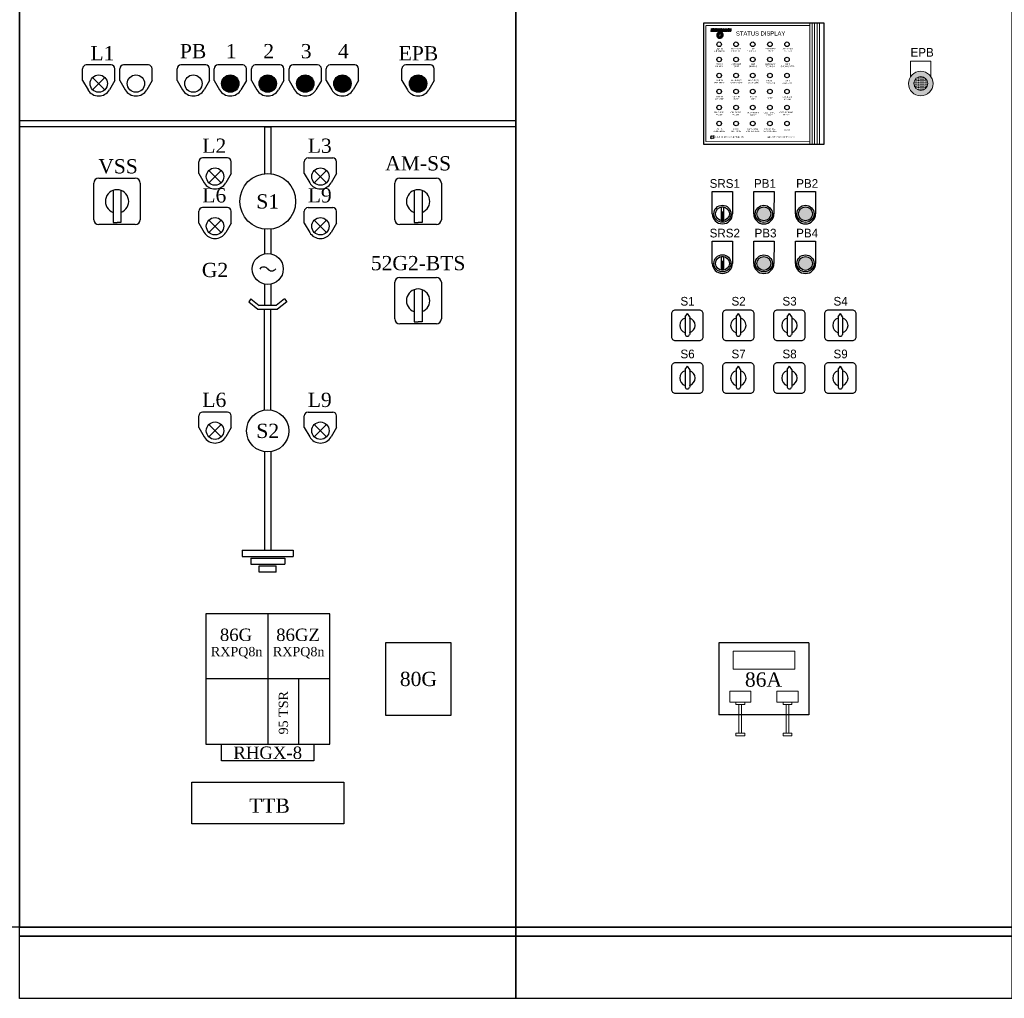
# Model space of a CAD drawing. Header units: millimetres. Extents: x -258 to 424, y -2156 to -1905.
# Tile 9 of 14: x 122 to 280, y -2156 to -1998. Entities that reach past the tile are written whole.
import ezdxf
from ezdxf.enums import TextEntityAlignment as Align

# ---------------------------------------------------------------- set-up
doc = ezdxf.new("R2010")
doc.units = ezdxf.units.MM
doc.linetypes.add('ACAD_ISO02W100', pattern=[15, 12, -3])
doc.layers.add('plate colour', color=7, linetype='Continuous', true_color=0x37db00)
doc.layers.add('Text', color=14, linetype='Continuous')
doc.styles.add('ROMANS', font='times.ttf')
doc.styles.add('Tahoma', font='tahoma.ttf')

# ---------------------------------------------------------------- blocks, each defined once
blk = doc.blocks.new('A$C663411DF')
blk.add_hatch(color=256).paths.add_polyline_path([(1.5, -11.2), (1.5, 3.3), (-1.5, 3.3), (-1.5, -11.2)])
for p, q in [((-16.3, 0), (-16.3, 35.9)), ((-16.3, 35.9), (16.4, 35.9)), ((16.4, 35.9), (16.3, 0)), ((-1.5, 3.3), (1.5, 3.3))]:
    blk.add_line(p, q)
blk.add_lwpolyline([(-1.5, 11.2), (1.5, 11.2), (1.5, -11.2), (-1.5, -11.2)], close=True)
at = {"color": 0, "linetype": 'Continuous'}
blk.add_circle((0, 0), 13.8, dxfattribs=at)
blk.add_circle((0, 0), 11.2)
blk.add_arc((0, 0), 16.3, 180, 0, dxfattribs=at)
blk = doc.blocks.new('A$C08A04AE9')
blk.add_hatch(color=256).paths.add_polyline_path([(-11.2, 0, 1), (11.2, 0, 1)])
for p, q in [((-16.3, 0), (-16.3, 35.9)), ((-16.3, 35.9), (16.4, 35.9)), ((16.4, 35.9), (16.3, 0))]:
    blk.add_line(p, q)
at = {"color": 0, "linetype": 'Continuous'}
blk.add_circle((0, 0), 13.8, dxfattribs=at)
blk.add_circle((0, 0), 11.2)
blk.add_arc((0, 0), 16.3, 180, 0, dxfattribs=at)
blk = doc.blocks.new('A$C319E25F5')
at = {"color": 0}
for p, q in [((-3.7, 13.6), (0, 19.1)), ((3.7, 13.6), (0, 19.1)), ((-3.7, 13.6), (-3.7, -14.9)), ((3.7, 13.6), (3.7, -14.9))]:
    blk.add_line(p, q, dxfattribs=at)
blk.add_lwpolyline([(19, -25), (-19, -25, -0.414214), (-25, -19), (-25, 19, -0.414214), (-19, 25), (19, 25, -0.414214), (25, 19), (25, -19, -0.414214)], format="xyb", close=True, dxfattribs=at)
for centre, radius, start, end in [((0, 0), 12.4, 107.2341, 252.7659), ((0, 0), 12.4, 107.2341, 252.7659), ((0, 0), 12.4, 287.2341, 72.7659), ((0, 0), 12.4, 287.2341, 72.7659), ((-0.1, -13.6), 3.75, 199.0328, 272.0784), ((0.1, -13.6), 3.75, 267.9216, 340.9672)]:
    blk.add_arc(centre, radius, start, end, dxfattribs=at)
blk = doc.blocks.new('A$C122167AF')
h = blk.add_hatch(color=74)
edge = h.paths.add_edge_path()
edge.add_spline(control_points=[(25.2, 176.8), (25.2, 176.8), (25.2, 176.8), (25.4, 177.5), (25.7, 178.2), (26.5, 179.2), (27, 179.6), (28, 180), (28.4, 180), (28.7, 180), (29.2, 180), (29.8, 179.9), (30.4, 179.5), (30.5, 179.5), (30.7, 179.4)], knot_values=[5.727591, 5.727591, 5.727591, 5.727591, 5.738419, 5.738419, 6.243266, 6.243266, 6.748112, 6.748112, 7.046955, 7.046955, 7.046955, 7.477983, 7.477983, 7.60255, 7.60255, 7.60255, 7.60255], degree=3, periodic=0)
edge.add_arc((26.9, 175.8), 5.22, 43.3423, 168.6654)
edge.add_line((21.7, 176.8), (21.1, 176.8))
edge.add_line((21.1, 176.8), (23.4, 176))
edge.add_line((23.4, 176), (26, 176.8))
edge.add_line((26, 176.8), (25.2, 176.8))
edge = h.paths.add_edge_path()
edge.add_ellipse((28.7, 175.8), major_axis=(0, 3.99), ratio=0.844504, start_angle=270.342, end_angle=390.5505)
edge.add_ellipse((25.3, 175.8), major_axis=(0, 3.99), ratio=0.844504, start_angle=270.342, end_angle=329.4495, ccw=False)
edge.add_line((28.7, 175.8), (32.1, 175.8))
h = blk.add_hatch(color=256)
edge = h.paths.add_edge_path()
edge.add_spline(control_points=[(30.5, 172), (30.2, 171.8), (29.8, 171.7), (28.8, 171.4), (28.2, 171.5), (27, 171.9), (26.4, 172.4), (25.6, 173.4), (25.3, 174.1), (25.1, 175.1), (25.1, 175.4), (25.1, 175.8)], knot_values=[7.848335, 7.848335, 7.848335, 7.848335, 8.170695, 8.170695, 8.675542, 8.675542, 9.180389, 9.180389, 9.685236, 9.685236, 9.93347, 9.93347, 9.93347, 9.93347], degree=3, periodic=0)
edge.add_line((25.1, 175.8), (21.6, 175.8))
edge.add_arc((26.9, 175.8), 5.22, 180, 314.3486)
edge = h.paths.add_edge_path()
edge.add_ellipse((28.7, 175.8), major_axis=(0, 3.99), ratio=0.844504, start_angle=149.4495, end_angle=270.342)
edge.add_line((32.1, 175.8), (28.7, 175.8))
edge.add_ellipse((25.3, 175.8), major_axis=(0, 3.99), ratio=0.844504, start_angle=210.5505, end_angle=270.342, ccw=False)
at = {"layer": 'Text'}
for points in [[(13.5, 184.1), (14.5, 184.1), (14.5, 182.6, -0.256897), (14.1, 182.3), (16.1, 182.3, -0.256897), (15.7, 182.6), (15.7, 185.6, -0.256897), (16.1, 185.9), (14.1, 185.9, -0.256897), (14.5, 185.6), (14.5, 184.4), (13.5, 184.4), (13.5, 185.6, -0.256897), (13.9, 185.9), (11.9, 185.9, -0.256897), (12.3, 185.6), (12.3, 182.6, -0.256897), (11.9, 182.3), (13.9, 182.3, -0.256897), (13.5, 182.6)], [(17.9, 184, -0.155983), (18.7, 183.3), (18.7, 185.1, -0.155983), (17.9, 184.4), (17.9, 185.6, -0.297798), (19.4, 184.4), (19.4, 185.9), (16.3, 185.9, -0.256897), (16.7, 185.6), (16.7, 182.6, -0.256897), (16.3, 182.3), (19.4, 182.3), (19.4, 183.8, -0.297798), (17.9, 182.6)], [(19.9, 182.6, -0.256897), (19.5, 182.3), (21.6, 182.3, -0.256897), (21.2, 182.6), (21.2, 185.6, -0.256897), (21.6, 185.9), (19.5, 185.9, -0.256897), (19.9, 185.6)], [(23.5, 185.9), (21.9, 185.9, -0.256897), (22.3, 185.6), (22.3, 182.6, -0.256897), (21.9, 182.3), (23, 182.3, -0.256897), (22.6, 182.6), (22.6, 184.9), (24, 182.3), (25, 182.3), (25, 185.6, -0.256897), (25.4, 185.9), (24.4, 185.9, -0.256897), (24.8, 185.6), (24.8, 183.5)], [(28.4, 185.9), (25.6, 185.9), (25.6, 184.4, -0.263626), (26.9, 185.6), (25.6, 182.3), (28.4, 182.3), (28.4, 183.8, -0.263626), (27.2, 182.5)], [(30.4, 182.3), (30.7, 182.3), (31.6, 184.5), (31.6, 182.6, -0.256897), (31.2, 182.3), (33.4, 182.3, -0.256897), (33, 182.6), (33, 185.6, -0.256897), (33.4, 185.9), (31.7, 185.9), (31, 184.2), (30.4, 185.9), (28.7, 185.9, -0.256897), (29.1, 185.6), (29.1, 182.6, -0.256897), (28.7, 182.3), (29.8, 182.3, -0.256897), (29.4, 182.6), (29.4, 184.9)], [(39.5, 182.3), (40.5, 182.3), (40.5, 185.6, -0.256897), (40.9, 185.9), (39.9, 185.9, -0.256897), (40.3, 185.6), (40.3, 183.5), (39, 185.9), (37.4, 185.9, -0.256897), (37.8, 185.6), (37.8, 182.6, -0.256897), (37.4, 182.3), (38.5, 182.3, -0.256897), (38.1, 182.6), (38.1, 184.9)], [(43.1, 182.3), (44.2, 182.3), (44.2, 185.6, -0.256897), (44.6, 185.9), (43.5, 185.9, -0.256897), (43.9, 185.6), (43.9, 183.5), (42.7, 185.9), (41.1, 185.9, -0.256897), (41.5, 185.6), (41.5, 182.6, -0.256897), (41.1, 182.3), (42.1, 182.3, -0.256897), (41.7, 182.6), (41.7, 184.9)]]:
    blk.add_hatch(color=256, dxfattribs=at).paths.add_polyline_path(points)
h = blk.add_hatch(color=256, dxfattribs=at)
edge = h.paths.add_edge_path()
edge.add_spline(control_points=[(25.2, 176.8), (25.2, 176.8), (25.2, 176.8), (25.4, 177.5), (25.7, 178.2), (26.5, 179.2), (27, 179.6), (28, 180), (28.4, 180), (28.7, 180), (29.2, 180), (29.8, 179.9), (30.4, 179.5), (30.5, 179.5), (30.7, 179.4)], knot_values=[5.727591, 5.727591, 5.727591, 5.727591, 5.738419, 5.738419, 6.243266, 6.243266, 6.748112, 6.748112, 7.046955, 7.046955, 7.046955, 7.477983, 7.477983, 7.60255, 7.60255, 7.60255, 7.60255], degree=3, periodic=0)
edge.add_arc((26.9, 175.8), 5.22, 43.3423, 168.6654)
edge.add_line((21.7, 176.8), (21.1, 176.8))
edge.add_line((21.1, 176.8), (23.4, 176))
edge.add_line((23.4, 176), (26, 176.8))
edge.add_line((26, 176.8), (25.2, 176.8))
edge = h.paths.add_edge_path()
edge.add_spline(control_points=[(30.5, 172), (30.2, 171.8), (29.8, 171.7), (28.8, 171.4), (28.2, 171.5), (27, 171.9), (26.4, 172.4), (25.6, 173.4), (25.3, 174.1), (25.1, 175.1), (25.1, 175.5), (25.1, 175.9)], knot_values=[7.821223, 7.821223, 7.821223, 7.821223, 8.143583, 8.143583, 8.64843, 8.64843, 9.153277, 9.153277, 9.658124, 9.658124, 9.93347, 9.93347, 9.93347, 9.93347], degree=3, periodic=0)
edge.add_line((25.1, 175.9), (21.6, 175.9))
edge.add_arc((26.9, 175.8), 5.22, 178.7452, 314.3486)
edge = h.paths.add_edge_path()
edge.add_ellipse((25.3, 175.8), major_axis=(0, 3.99), ratio=0.844504, start_angle=210.5505, end_angle=329.4495, ccw=False)
edge.add_ellipse((28.7, 175.8), major_axis=(0, 3.99), ratio=0.844504, start_angle=149.4495, end_angle=390.5505)
h = blk.add_hatch(color=256, dxfattribs=at)
h.paths.add_polyline_path([(35.8, 185.9), (34.9, 185.9), (33.8, 182.6, -0.256897), (33.4, 182.3), (34.8, 182.3, -0.311037), (34.4, 182.7), (34.7, 183.5), (35.3, 183.5), (35.6, 182.6, -0.258571), (35.2, 182.3), (37.3, 182.3, -0.256897), (36.9, 182.6)])
h.paths.add_polyline_path([(35.2, 183.8), (34.8, 183.8), (35, 184.5)], flags=16)
for p, q in [((11.8, 13.8), (12.7, 12.9)), ((11.8, 8.6), (12.7, 9.5)), ((17, 13.8), (16.1, 12.9)), ((17, 8.6), (16.1, 9.5))]:
    blk.add_line(p, q)
for centre, radius in [((25.5, 160.9), 3.71), ((52.7, 160.9), 3.71), ((79.6, 160.9), 3.71), ((107.3, 160.9), 3.71), ((134.9, 160.9), 3.71), ((25.5, 136.4), 3.71), ((52.7, 136.4), 3.71), ((79.6, 136.4), 3.71), ((107.3, 136.4), 3.71), ((134.9, 136.4), 3.71), ((25.5, 110.6), 3.71), ((52.7, 110.6), 3.71), ((79.6, 110.6), 3.71), ((107.3, 110.6), 3.71), ((134.9, 110.6), 3.71), ((25.5, 84.8), 3.71), ((52.7, 84.8), 3.71), ((79.6, 84.8), 3.71), ((107.3, 84.8), 3.71), ((134.9, 84.8), 3.71), ((25.5, 59), 3.71), ((52.7, 59), 3.71), ((79.6, 59), 3.71), ((107.3, 59), 3.71), ((134.9, 59), 3.71), ((25.5, 33.2), 3.71), ((52.7, 33.2), 3.71), ((79.6, 33.2), 3.71), ((107.3, 33.2), 3.71), ((134.9, 33.2), 3.71), ((14.4, 11.2), 2.37)]:
    blk.add_circle(centre, radius)
at = {"layer": 'plate colour', "color": 72}
blk.add_lwpolyline([(0, 0), (195, 0), (195, 195), (0, 195)], close=True, dxfattribs=at)
at = {"layer": 'plate colour', "color": 72, "const_width": 1.56}
for points in [[(3.9, 3.9), (3.9, 191.1)], [(171.6, 191.1), (3.9, 191.1)], [(171.6, 0), (171.6, 195)], [(175.5, 0), (175.5, 195)], [(179.4, 0), (179.4, 195)], [(183.3, 0), (183.3, 195)], [(187.2, 0), (187.2, 195)], [(171.6, 3.9), (3.9, 3.9)]]:
    blk.add_lwpolyline(points, dxfattribs=at)
at = {"layer": 'Text'}
for p, q in [((11.9, 185.9), (13.9, 185.9)), ((11.9, 182.3), (13.9, 182.3)), ((12.3, 185.6), (12.3, 182.6)), ((13.5, 184.4), (13.5, 185.6)), ((14.5, 184.4), (13.5, 184.4)), ((13.5, 182.6), (13.5, 184.1)), ((14.5, 184.1), (13.5, 184.1)), ((14.1, 185.9), (16.1, 185.9)), ((14.1, 182.3), (16.1, 182.3)), ((14.5, 184.4), (14.5, 185.6)), ((14.5, 182.6), (14.5, 184.1)), ((15.7, 185.6), (15.7, 182.6)), ((16.3, 185.9), (19.4, 185.9)), ((16.3, 182.3), (19.4, 182.3)), ((16.7, 185.6), (16.7, 182.6)), ((17.9, 185.6), (17.9, 184.4)), ((17.9, 184), (17.9, 182.6)), ((18.7, 185.1), (18.7, 183.3)), ((19.4, 185.9), (19.4, 184.4)), ((19.4, 183.8), (19.4, 182.3)), ((19.5, 185.9), (21.6, 185.9)), ((19.5, 182.3), (21.6, 182.3)), ((19.6, 185.9), (21.6, 185.9)), ((19.6, 182.3), (21.6, 182.3)), ((19.9, 185.6), (19.9, 182.6)), ((21.1, 176.8), (21.7, 176.8)), ((23.4, 176), (21.1, 176.8)), ((21.2, 182.6), (21.2, 185.6)), ((21.6, 175.9), (25.1, 175.9)), ((21.9, 185.9), (23.5, 185.9)), ((21.9, 182.3), (23, 182.3)), ((22.3, 185.6), (22.3, 182.6)), ((22.6, 184.9), (22.6, 182.6)), ((22.6, 184.9), (24, 182.3)), ((26, 176.8), (23.4, 176)), ((23.5, 185.9), (24.8, 183.5)), ((24, 182.3), (25, 182.3)), ((24.4, 185.9), (25.4, 185.9)), ((24.8, 185.6), (24.8, 183.5)), ((25, 185.6), (25, 182.3)), ((25.2, 176.8), (26, 176.8)), ((25.6, 185.9), (28.4, 185.9)), ((25.6, 185.9), (25.6, 184.4)), ((26.9, 185.6), (25.6, 182.3)), ((25.6, 182.3), (28.4, 182.3)), ((27.2, 182.5), (28.4, 185.9)), ((28.4, 183.8), (28.4, 182.3)), ((28.7, 185.9), (30.4, 185.9)), ((28.7, 182.3), (29.8, 182.3)), ((28.7, 182.3), (29.8, 182.3)), ((29.1, 185.6), (29.1, 182.6)), ((29.4, 184.9), (29.4, 182.6)), ((29.4, 184.9), (30.4, 182.3)), ((30.4, 185.9), (31, 184.2)), ((30.4, 182.3), (30.7, 182.3)), ((31.6, 184.5), (30.7, 182.3)), ((31.7, 185.9), (31, 184.2)), ((31.2, 182.3), (33.4, 182.3)), ((31.6, 184.5), (31.6, 182.6)), ((31.7, 185.9), (33.4, 185.9)), ((33, 185.6), (33, 182.6)), ((33.4, 182.3), (34.8, 182.3)), ((33.8, 182.6), (34.9, 185.9)), ((34.4, 182.7), (34.7, 183.5)), ((34.7, 183.5), (35.3, 183.5)), ((34.8, 183.8), (35, 184.5)), ((34.8, 183.8), (35.2, 183.8)), ((34.9, 185.9), (35.8, 185.9)), ((35.2, 183.8), (35, 184.5)), ((35.2, 182.3), (37.3, 182.3)), ((35.6, 182.6), (35.3, 183.5)), ((36.9, 182.6), (35.8, 185.9)), ((37.4, 185.9), (39, 185.9)), ((37.4, 185.9), (39, 185.9)), ((37.4, 182.3), (38.5, 182.3)), ((37.4, 182.3), (38.5, 182.3)), ((37.8, 185.6), (37.8, 182.6)), ((38.1, 184.9), (38.1, 182.6)), ((38.1, 184.9), (39.5, 182.3)), ((39, 185.9), (40.3, 183.5)), ((39.5, 182.3), (40.5, 182.3)), ((39.5, 182.3), (40.5, 182.3)), ((39.9, 185.9), (40.9, 185.9)), ((39.9, 185.9), (40.9, 185.9)), ((40.3, 185.6), (40.3, 183.5)), ((40.5, 185.6), (40.5, 182.3)), ((41.1, 185.9), (42.7, 185.9)), ((41.1, 185.9), (42.7, 185.9)), ((41.1, 182.3), (42.1, 182.3)), ((41.1, 182.3), (42.1, 182.3)), ((41.5, 185.6), (41.5, 182.6)), ((41.7, 184.9), (41.7, 182.6)), ((41.7, 184.9), (43.1, 182.3)), ((42.7, 185.9), (43.9, 183.5)), ((43.1, 182.3), (44.1, 182.3)), ((43.1, 182.3), (44.2, 182.3)), ((43.5, 185.9), (44.1, 185.9)), ((43.5, 185.9), (44.6, 185.9)), ((43.9, 185.6), (43.9, 183.5)), ((44.2, 185.6), (44.2, 182.3))]:
    blk.add_line(p, q, dxfattribs=at)
for centre, radius, start, end in [((11.8, 185.4), 0.528, 23.8869, 81.5171), ((11.8, 182.8), 0.528, 278.4829, 336.1131), ((14, 185.4), 0.528, 98.4829, 156.1131), ((14, 182.8), 0.528, 203.8869, 261.5171), ((14, 185.4), 0.528, 23.8869, 81.5171), ((14, 182.8), 0.528, 278.4829, 336.1131), ((16.2, 185.4), 0.528, 98.4829, 156.1131), ((16.2, 182.8), 0.528, 203.8869, 261.5171), ((16.2, 185.4), 0.528, 23.8869, 81.5171), ((16.2, 182.8), 0.528, 278.4829, 336.1131), ((17.8, 183.9), 1.71, 17.334, 83.6678), ((17.2, 185.9), 1.74, 295.956, 331.4189), ((17.2, 182.4), 1.74, 28.5811, 64.044), ((17.8, 184.3), 1.71, 276.3322, 342.666), ((19.4, 185.4), 0.528, 23.8869, 81.5171), ((19.4, 182.8), 0.528, 278.4829, 336.1131), ((21.7, 185.4), 0.528, 98.4829, 156.1131), ((21.7, 182.8), 0.528, 203.8869, 261.5171), ((26.9, 175.8), 5.22, 178.7452, 314.3486), ((26.9, 175.8), 5.22, 43.3423, 168.6654), ((21.8, 185.4), 0.528, 23.8869, 81.5171), ((21.8, 182.8), 0.528, 278.4829, 336.1131), ((23.1, 182.8), 0.528, 203.8869, 261.5171), ((24.3, 185.4), 0.528, 23.8869, 81.5171), ((25.5, 185.4), 0.528, 98.4829, 156.1131), ((27.3, 184), 1.75, 105.7649, 164.8395), ((26.7, 184.2), 1.75, 285.7649, 344.8395), ((28.7, 185.4), 0.528, 23.8869, 81.5171), ((28.7, 182.8), 0.528, 278.4829, 336.1131), ((29.9, 182.8), 0.528, 203.8869, 261.5171), ((31.1, 182.8), 0.528, 278.4829, 336.1131), ((33.5, 185.4), 0.528, 98.4829, 156.1131), ((33.5, 182.8), 0.528, 203.8869, 261.5171), ((33.3, 182.8), 0.528, 278.4829, 336.1131), ((34.9, 182.8), 0.528, 192.4066, 261.5171), ((35.1, 182.8), 0.528, 278.4829, 336.473), ((37.4, 182.8), 0.528, 203.8869, 261.5171), ((37.4, 185.4), 0.528, 23.8869, 81.5171), ((37.4, 182.8), 0.528, 278.4829, 336.1131), ((38.6, 182.8), 0.528, 203.8869, 261.5171), ((39.8, 185.4), 0.528, 23.8869, 81.5171), ((41, 185.4), 0.528, 98.4829, 156.1131), ((41, 185.4), 0.528, 23.8869, 81.5171), ((41, 182.8), 0.528, 278.4829, 336.1131), ((42.2, 182.8), 0.528, 203.8869, 261.5171), ((43.5, 185.4), 0.528, 23.8869, 81.5171), ((44.7, 185.4), 0.528, 98.4829, 156.1131)]:
    blk.add_arc(centre, radius, start, end, dxfattribs=at)
for centre, start_param, end_param in [((28.7, 175.8), 2.608386, 6.816392), ((25.3, 175.8), 3.674799, 5.749979)]:
    blk.add_ellipse(centre, major_axis=(0, 3.99), ratio=0.844504, start_param=start_param, end_param=end_param, dxfattribs=at)
for points, knots in [([(25.1, 175.9), (25.1, 175.5), (25.1, 175.1), (25.3, 174.1), (25.6, 173.4), (26.4, 172.4), (27, 171.9), (28.2, 171.5), (28.8, 171.4), (29.8, 171.7), (30.2, 171.8), (30.5, 172)], [7.821223, 7.821223, 7.821223, 7.821223, 8.096569, 8.096569, 8.601415, 8.601415, 9.106262, 9.106262, 9.611109, 9.611109, 9.93347, 9.93347, 9.93347, 9.93347]), ([(30.7, 179.4), (30.5, 179.5), (30.4, 179.5), (29.8, 179.9), (29.2, 180), (28.7, 180), (28.4, 180), (28, 180), (27, 179.6), (26.5, 179.2), (25.7, 178.2), (25.4, 177.5), (25.2, 176.8), (25.2, 176.8), (25.2, 176.8)], [5.727591, 5.727591, 5.727591, 5.727591, 5.852158, 5.852158, 6.283185, 6.283185, 6.283185, 6.582028, 6.582028, 7.086875, 7.086875, 7.591722, 7.591722, 7.60255, 7.60255, 7.60255, 7.60255])]:
    blk.add_open_spline(points, degree=3, knots=knots, dxfattribs=at)
at = {"attachment_point": 5}
for s, insert, char_height, width in [('{\\fArial|b0|i0|c0|p34;STATUS DISPLAY}', (92.3, 178.3), 6.739, 144.816), ("LAMP 'ON' MEANS CONDITIONS 'YES'", (43, 11.3), 1.872, 50.237), ("LAMP 'OFF' MEANS CONDITIONS 'NO'", (124.8, 11.3), 1.872, 50.237)]:
    blk.add_mtext(s, dxfattribs=dict(at, insert=insert, char_height=char_height, width=width))
at = {"color": 7, "attachment_point": 5, "style": 'Tahoma'}
for s, insert, char_height in [('UNIT IN\\PAUTO MODE', (25.6, 151.7), 2.24), ('PRE-START\\PCOND. OK', (52.5, 151.9), 2.24), ('UNIT\\PSTANDSTILL', (79.6, 151.9), 2.24), ('GOVERNOR\\PREADY', (108.4, 151.9), 2.24), ('UNIT READY\\PTO START', (135.5, 151.9), 2.24), ('UNIT IN\\PTEST MODE', (25.5, 127.2), 2.24), ('AUTO UNIT\\PSTART', (53.1, 127), 2.24), ('UNIT\\PSPINNING', (80.1, 127), 2.24), ('UNIT READY\\PTO SYNCH.', (107.8, 127), 2.24), ('UNIT\\PSYNCHRONIZED', (135.8, 127), 2.244), ('UNIT IN\\PPOS. MODE', (26.1, 100.7), 2.24), ('MIV BYPASS\\PVALVE CLOSE', (53.3, 100.7), 2.244), ('MIV BYPASS\\PVALVE OPEN', (80.8, 100.7), 2.24), ('MIV DIFF.\\PPRESS. OK', (108.3, 100.4), 2.24), ('GRID \\PAVAILABLE', (135.3, 100.4), 2.24), ('UNIT IN\\PkW MODE', (26, 74.4), 2.24), ('MIV FULL\\PCLOSE', (53.1, 74.4), 2.24), ('MIV FULL\\POPEN', (81, 74.4), 2.24), ('SPARE', (107.6, 74.2), 2.24), ('GEN. BRAKE\\PAPPLIED', (135.5, 74.1), 2.24), ('OPU PUMP-1\\PON/OFF', (25.6, 49.1), 2.24), ('OPU PUMP-2\\PON/OFF', (52.5, 49.1), 2.24), ('GLOS PUMP-1\\PON/OFF', (80.2, 48.5), 2.244), ('GLOS PUMP-2\\PON/OFF', (106.5, 48.8), 2.244), ('GLOS DC PUMP\\PON/OFF', (133.5, 49), 2.244), ('UNIT IN\\PSCADA MODE', (25.7, 22.5), 2.24), ('UNIT IN\\PTACP MODE', (52.8, 22.5), 2.24), ('DEF SIGNAL \\PCONTROL FAILS', (79.7, 22.5), 2.244), ('NOZ SIGNAL \\PCONTROL FAILS', (107.4, 22.5), 2.244), ('SPARE', (135.1, 22.5), 2.24)]:
    blk.add_mtext(s, dxfattribs=dict(at, insert=insert, char_height=char_height))

msp = doc.modelspace()

# ---------------------------------------------------------------- hatches: boundary and pattern name
at = {"lineweight": 9}
h = msp.add_hatch(color=256, dxfattribs=at)
h.paths.add_polyline_path([(268.8, -2008.33, 1), (264.83, -2008.33, 1)])
h.paths.add_polyline_path([(265.69, -2008.33, -1), (267.94, -2008.33, -1)], flags=16)
h = msp.add_hatch(dxfattribs=at)
h.set_pattern_fill('DOTS', color=256, scale=3, style=0)
h.set_pattern_definition([(0, (2233.7062, -2133.85917), (0.09375, 0.1875), [0, -0.1875])])
h.paths.add_polyline_path([(265.69, -2008.33, 1), (267.94, -2008.33, 1)])

# ---------------------------------------------------------------- linework, layer by layer
for p, q in [((265.18, -2007.2), (265.18, -2004.74)), ((265.18, -2004.74), (268.45, -2004.74)), ((268.45, -2004.74), (268.45, -2007.2)), ((237.94, -2108.46), (237.49, -2108.46)), ((237.49, -2108.46), (237.49, -2113.1)), ((237.94, -2108.46), (237.94, -2113.1)), ((245.11, -2108.46), (245.56, -2108.46)), ((245.11, -2108.46), (245.11, -2113.1)), ((245.56, -2108.46), (245.56, -2113.1)), ((237.94, -2113.48), (237.49, -2113.48)), ((245.11, -2113.48), (245.56, -2113.48))]:
    msp.add_line(p, q, dxfattribs=at)
for p, q in [((131.67, -2007.83), (131.67, -2005.93)), ((136.27, -2005.33), (132.27, -2005.33)), ((136.87, -2007.83), (136.87, -2005.93)), ((137.67, -2007.83), (137.67, -2005.93)), ((142.27, -2005.33), (138.27, -2005.33)), ((142.87, -2007.83), (142.87, -2005.93)), ((146.93, -2007.83), (146.93, -2005.93)), ((151.53, -2005.33), (147.53, -2005.33)), ((152.13, -2007.83), (152.13, -2005.93)), ((152.88, -2007.83), (152.88, -2005.93)), ((157.48, -2005.33), (153.48, -2005.33)), ((158.08, -2007.83), (158.08, -2005.93)), ((158.92, -2007.83), (158.92, -2005.93)), ((163.52, -2005.33), (159.52, -2005.33)), ((164.12, -2007.83), (164.12, -2005.93)), ((164.97, -2007.83), (164.97, -2005.93)), ((169.57, -2005.33), (165.57, -2005.33)), ((170.17, -2007.83), (170.17, -2005.93)), ((170.97, -2007.83), (170.97, -2005.93)), ((175.57, -2005.33), (171.57, -2005.33)), ((176.17, -2007.83), (176.17, -2005.93)), ((183.17, -2007.83), (183.17, -2005.93)), ((187.77, -2005.33), (183.77, -2005.33)), ((188.37, -2007.83), (188.37, -2005.93)), ((131.67, -2007.83), (132.54, -2009.33)), ((133.28, -2009.32), (135.26, -2007.34)), ((135.26, -2009.32), (133.28, -2007.34)), ((136.87, -2007.83), (136.01, -2009.33)), ((137.67, -2007.83), (138.54, -2009.33)), ((142.87, -2007.83), (142.01, -2009.33)), ((146.93, -2007.83), (147.8, -2009.33)), ((152.13, -2007.83), (151.26, -2009.33)), ((152.88, -2007.83), (153.75, -2009.33)), ((158.08, -2007.83), (157.21, -2009.33)), ((158.92, -2007.83), (159.79, -2009.33)), ((164.12, -2007.83), (163.26, -2009.33)), ((164.97, -2007.83), (165.84, -2009.33)), ((170.17, -2007.83), (169.3, -2009.33)), ((170.97, -2007.83), (171.84, -2009.33)), ((176.17, -2007.83), (175.3, -2009.33)), ((183.17, -2007.83), (184.04, -2009.33)), ((188.37, -2007.83), (187.51, -2009.33)), ((201.52, -2014.33), (121.52, -2014.33)), ((196.52, -2014.33), (126.52, -2014.33)), ((201.52, -2015.33), (121.52, -2015.33)), ((196.52, -2015.33), (126.52, -2015.33)), ((161.02, -2015.33), (162.02, -2015.33)), ((161.02, -2015.33), (161.02, -2022.85)), ((162.02, -2015.33), (162.02, -2022.85)), ((150.42, -2022.83), (150.42, -2020.93)), ((155.02, -2020.33), (151.02, -2020.33)), ((155.62, -2022.83), (155.62, -2020.93)), ((167.42, -2022.83), (167.42, -2020.93)), ((168.02, -2020.33), (172.02, -2020.33)), ((172.62, -2022.83), (172.62, -2020.93)), ((154.01, -2024.32), (152.03, -2022.34)), ((152.03, -2024.32), (154.01, -2022.34)), ((169.03, -2024.32), (171.01, -2022.34)), ((171.01, -2024.32), (169.03, -2022.34)), ((134.27, -2023.58), (140.17, -2023.58)), ((150.42, -2022.83), (151.29, -2024.33)), ((155.62, -2022.83), (154.76, -2024.33)), ((167.42, -2022.83), (168.29, -2024.33)), ((172.62, -2022.83), (171.76, -2024.33)), ((182.82, -2023.58), (188.72, -2023.58)), ((133.47, -2030.28), (133.47, -2024.38)), ((136.59, -2025.56), (136.59, -2030.74)), ((137.86, -2025.56), (137.86, -2030.74)), ((140.97, -2024.38), (140.97, -2030.28)), ((182.02, -2030.28), (182.02, -2024.38)), ((185.14, -2025.56), (185.14, -2030.74)), ((186.41, -2025.56), (186.41, -2030.74)), ((189.52, -2024.38), (189.52, -2030.28)), ((150.42, -2030.83), (150.42, -2028.93)), ((155.02, -2028.33), (151.02, -2028.33)), ((155.62, -2030.83), (155.62, -2028.93)), ((167.42, -2030.83), (167.42, -2028.93)), ((168.02, -2028.33), (172.02, -2028.33)), ((172.62, -2030.83), (172.62, -2028.93)), ((154.01, -2032.32), (152.03, -2030.34)), ((152.03, -2032.32), (154.01, -2030.34)), ((169.03, -2032.32), (171.01, -2030.34)), ((171.01, -2032.32), (169.03, -2030.34)), ((140.17, -2031.08), (134.27, -2031.08)), ((136.59, -2030.74), (137.22, -2030.74)), ((137.86, -2030.74), (137.22, -2030.74)), ((150.42, -2030.83), (151.29, -2032.33)), ((155.62, -2030.83), (154.76, -2032.33)), ((161.02, -2031.79), (161.02, -2035.78)), ((162.02, -2031.79), (162.02, -2035.78)), ((167.42, -2030.83), (168.29, -2032.33)), ((172.62, -2030.83), (171.76, -2032.33)), ((188.72, -2031.08), (182.82, -2031.08)), ((185.14, -2030.74), (185.77, -2030.74)), ((186.41, -2030.74), (185.77, -2030.74)), ((182.82, -2039.58), (188.72, -2039.58)), ((161.02, -2040.68), (161.02, -2044.12)), ((162.02, -2040.68), (162.02, -2044.12)), ((182.02, -2046.28), (182.02, -2040.38)), ((185.14, -2041.56), (185.14, -2046.74)), ((186.41, -2041.56), (186.41, -2046.74)), ((189.52, -2040.38), (189.52, -2046.28)), ((159.95, -2044.69), (163.1, -2044.69)), ((161.02, -2060.96), (161.02, -2044.69)), ((162.02, -2060.99), (162.02, -2044.69)), ((188.72, -2047.08), (182.82, -2047.08)), ((185.14, -2046.74), (185.77, -2046.74)), ((186.41, -2046.74), (185.77, -2046.74)), ((150.42, -2063.8), (150.42, -2061.9)), ((155.02, -2061.3), (151.02, -2061.3)), ((155.62, -2063.8), (155.62, -2061.9)), ((167.42, -2063.8), (167.42, -2061.9)), ((168.02, -2061.3), (172.02, -2061.3)), ((172.62, -2063.8), (172.62, -2061.9)), ((150.42, -2063.8), (151.29, -2065.3)), ((154.01, -2065.29), (152.03, -2063.31)), ((152.03, -2065.29), (154.01, -2063.31)), ((155.62, -2063.8), (154.76, -2065.3)), ((167.42, -2063.8), (168.29, -2065.3)), ((169.03, -2065.29), (171.01, -2063.31)), ((171.01, -2065.29), (169.03, -2063.31)), ((172.62, -2063.8), (171.76, -2065.3)), ((161.02, -2067.69), (161.02, -2083.59)), ((162.02, -2067.69), (162.02, -2083.59)), ((157.42, -2083.59), (165.63, -2083.59)), ((157.42, -2083.59), (157.42, -2084.59)), ((157.42, -2084.59), (165.63, -2084.59)), ((165.63, -2083.59), (165.63, -2084.59)), ((158.79, -2084.85), (164.26, -2084.85)), ((158.79, -2084.85), (158.79, -2085.85)), ((158.79, -2085.85), (164.26, -2085.85)), ((160.16, -2086.11), (162.89, -2086.11)), ((160.16, -2087.11), (160.16, -2086.11)), ((162.89, -2087.11), (162.89, -2086.11)), ((164.26, -2084.85), (164.26, -2085.85)), ((162.89, -2087.11), (160.16, -2087.11)), ((161.52, -2093.83), (161.52, -2114.83)), ((180.57, -2098.43), (191.07, -2098.43)), ((180.57, -2110.23), (180.57, -2098.43)), ((191.07, -2098.43), (191.07, -2110.23)), ((171.52, -2104.33), (151.52, -2104.33)), ((166.52, -2114.83), (166.52, -2104.33)), ((191.07, -2110.23), (180.57, -2110.23))]:
    msp.add_line(p, q)
at = {"color": 0}
for p, q in [((158.81, -2043.06), (158.46, -2043.51)), ((158.81, -2043.06), (160.15, -2044.12)), ((164.24, -2043.06), (162.9, -2044.12)), ((164.24, -2043.06), (164.59, -2043.51)), ((158.46, -2043.51), (159.95, -2044.69)), ((162.9, -2044.12), (160.15, -2044.12)), ((164.59, -2043.51), (163.1, -2044.69)), ((248.77, -2098.53), (234.27, -2098.53)), ((234.27, -2098.53), (234.27, -2110.13)), ((248.77, -2098.53), (248.77, -2110.13)), ((248.77, -2110.13), (234.27, -2110.13))]:
    msp.add_line(p, q, dxfattribs=at)
for points in [[(121.52, -2144.33), (41.52, -2144.33), (41.52, -1924.33), (121.52, -1924.33)], [(201.52, -2144.33), (121.52, -2144.33), (121.52, -1924.33), (201.52, -1924.33)], [(281.52, -2144.33), (201.52, -2144.33), (201.52, -1924.33), (281.52, -1924.33)], [(151.52, -2114.83), (171.52, -2114.83), (171.52, -2093.83), (151.52, -2093.83)], [(154.08, -2114.83), (168.97, -2114.83), (168.97, -2117.56), (154.08, -2117.56)], [(149.27, -2120.98), (173.77, -2120.98), (173.77, -2127.68), (149.27, -2127.68)], [(201.52, -2145.83), (121.52, -2145.83), (121.52, -2144.33), (201.52, -2144.33)], [(281.52, -2145.83), (201.52, -2145.83), (201.52, -2144.33), (281.52, -2144.33)], [(201.52, -2155.83), (121.52, -2155.83), (121.52, -2145.83), (201.52, -2145.83)], [(281.52, -2155.83), (201.52, -2155.83), (201.52, -2145.83), (281.52, -2145.83)]]:
    msp.add_lwpolyline(points, close=True)
at = {"linetype": 'ACAD_ISO02W100', "const_width": 1.4}
for points in [[(154.78, -2008.33, 1), (156.18, -2008.33, 1)], [(160.82, -2008.33, 1), (162.22, -2008.33, 1)], [(166.87, -2008.33, 1), (168.27, -2008.33, 1)], [(172.87, -2008.33, 1), (174.27, -2008.33, 1)], [(185.07, -2008.33, 1), (186.47, -2008.33, 1)]]:
    msp.add_lwpolyline(points, format="xyb", close=True, dxfattribs=at)
at = {"lineweight": 9}
for points in [[(248.77, -2098.53), (234.27, -2098.53), (234.27, -2110.13), (248.77, -2110.13)], [(248.77, -2098.53), (234.27, -2098.53), (234.27, -2110.13), (248.77, -2110.13)], [(246.5, -2099.87), (236.55, -2099.87), (236.55, -2102.74), (246.5, -2102.74)], [(239.42, -2106.29), (236.02, -2106.29), (236.02, -2108.09), (239.42, -2108.09)], [(243.63, -2106.29), (247.03, -2106.29), (247.03, -2108.09), (243.63, -2108.09)], [(238.44, -2108.09), (236.99, -2108.09), (236.99, -2108.46), (238.44, -2108.46)], [(244.61, -2108.09), (246.06, -2108.09), (246.06, -2108.46), (244.61, -2108.46)], [(238.44, -2113.1), (236.99, -2113.1), (236.99, -2113.48), (238.44, -2113.48)], [(244.61, -2113.1), (246.06, -2113.1), (246.06, -2113.48), (244.61, -2113.48)]]:
    msp.add_lwpolyline(points, close=True, dxfattribs=at)
at = {"color": 0, "linetype": 'Continuous', "lineweight": 9}
msp.add_circle((266.82, -2008.33), 1.98, dxfattribs=at)
for centre, radius in [((134.27, -2008.33), 1.4), ((140.27, -2008.33), 1.4), ((149.53, -2008.33), 1.4), ((149.53, -2008.33), 1.4), ((155.48, -2008.33), 1.4), ((161.52, -2008.33), 1.4), ((167.57, -2008.33), 1.4), ((173.57, -2008.33), 1.4), ((185.77, -2008.33), 1.4), ((153.02, -2023.33), 1.4), ((170.02, -2023.33), 1.4), ((161.52, -2027.33), 4.5), ((153.02, -2031.33), 1.4), ((170.02, -2031.33), 1.4), ((161.52, -2038.23), 2.5), ((161.52, -2064.33), 3.4), ((153.02, -2064.3), 1.4), ((170.02, -2064.3), 1.4)]:
    msp.add_circle(centre, radius)
at = {"lineweight": 9}
msp.add_circle((266.82, -2008.33), 1.12, dxfattribs=at)
msp.add_circle((266.82, -2008.33), 1.12, dxfattribs=at)
for centre, radius, start, end in [((132.27, -2005.93), 0.6, 90, 180), ((136.27, -2005.93), 0.6, 0, 90), ((138.27, -2005.93), 0.6, 90, 180), ((142.27, -2005.93), 0.6, 0, 90), ((147.53, -2005.93), 0.6, 90, 180), ((151.53, -2005.93), 0.6, 0, 90), ((153.48, -2005.93), 0.6, 90, 180), ((157.48, -2005.93), 0.6, 0, 90), ((159.52, -2005.93), 0.6, 90, 180), ((163.52, -2005.93), 0.6, 0, 90), ((165.57, -2005.93), 0.6, 90, 180), ((169.57, -2005.93), 0.6, 0, 90), ((171.57, -2005.93), 0.6, 90, 180), ((175.57, -2005.93), 0.6, 0, 90), ((183.77, -2005.93), 0.6, 90, 180), ((187.77, -2005.93), 0.6, 0, 90), ((134.27, -2008.33), 2, 210.0551, 329.9449), ((140.27, -2008.33), 2, 210.0551, 329.9449), ((149.53, -2008.33), 2, 210.0551, 329.9449), ((155.48, -2008.33), 2, 210.0551, 329.9449), ((161.52, -2008.33), 2, 210.0551, 329.9449), ((167.57, -2008.33), 2, 210.0551, 329.9449), ((173.57, -2008.33), 2, 210.0551, 329.9449), ((185.77, -2008.33), 2, 210.0551, 329.9449), ((151.02, -2020.93), 0.6, 90, 180), ((155.02, -2020.93), 0.6, 0, 90), ((168.02, -2020.93), 0.6, 90, 180), ((172.02, -2020.93), 0.6, 0, 90), ((134.27, -2024.38), 0.8, 90, 180), ((140.17, -2024.38), 0.8, 0, 90), ((153.02, -2023.33), 2, 210.0551, 329.9449), ((170.02, -2023.33), 2, 210.0551, 329.9449), ((182.82, -2024.38), 0.8, 90, 180), ((188.72, -2024.38), 0.8, 0, 90), ((137.22, -2027.33), 1.88, 289.7438, 250.2562), ((185.77, -2027.33), 1.88, 289.7438, 250.2562), ((151.02, -2028.93), 0.6, 90, 180), ((155.02, -2028.93), 0.6, 0, 90), ((168.02, -2028.93), 0.6, 90, 180), ((172.02, -2028.93), 0.6, 0, 90), ((134.27, -2030.28), 0.8, 180, 270), ((140.17, -2030.28), 0.8, 270, 0), ((182.82, -2030.28), 0.8, 180, 270), ((188.72, -2030.28), 0.8, 270, 0), ((153.02, -2031.33), 2, 210.0551, 329.9449), ((170.02, -2031.33), 2, 210.0551, 329.9449), ((182.82, -2040.38), 0.8, 90, 180), ((188.72, -2040.38), 0.8, 0, 90), ((185.77, -2043.33), 1.88, 289.7438, 250.2562), ((182.82, -2046.28), 0.8, 180, 270), ((188.72, -2046.28), 0.8, 270, 0), ((151.02, -2061.9), 0.6, 90, 180), ((155.02, -2061.9), 0.6, 0, 90), ((168.02, -2061.9), 0.6, 90, 180), ((172.02, -2061.9), 0.6, 0, 90), ((153.02, -2064.3), 2, 210.0551, 329.9449), ((170.02, -2064.3), 2, 210.0551, 329.9449)]:
    msp.add_arc(centre, radius, start, end)
at = {"color": 7}
for centre, start, end in [((160.88, -2038.79), 40.905, 139.095), ((162.17, -2037.67), 220.905, 319.095)]:
    msp.add_arc(centre, 0.852, start, end, dxfattribs=at)

# ---------------------------------------------------------------- block references
at = {"lineweight": 9, "xscale": 0.1000000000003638, "yscale": 0.1000000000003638, "zscale": 0.1000000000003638}
for name, p in [('A$C122167AF', (231.77, -2018.09)), ('A$C663411DF', (234.84, -2029.32)), ('A$C08A04AE9', (241.52, -2029.33)), ('A$C08A04AE9', (248.23, -2029.33)), ('A$C663411DF', (234.84, -2037.32)), ('A$C08A04AE9', (241.52, -2037.33)), ('A$C08A04AE9', (248.23, -2037.33)), ('A$C319E25F5', (229.19, -2047.32)), ('A$C319E25F5', (237.41, -2047.32)), ('A$C319E25F5', (245.64, -2047.32)), ('A$C319E25F5', (253.86, -2047.32)), ('A$C319E25F5', (229.19, -2055.82)), ('A$C319E25F5', (237.41, -2055.82)), ('A$C319E25F5', (245.64, -2055.82)), ('A$C319E25F5', (253.86, -2055.82))]:
    msp.add_blockref(name, p, dxfattribs=at)

# ---------------------------------------------------------------- texts
at = {"color": 2, "style": 'ROMANS'}
for s, p in [('PB', (147.36, -2003.1)), ('1', (154.76, -2003.1)), ('2', (160.8, -2003.1)), ('3', (166.85, -2003.1)), ('4', (172.85, -2003.1))]:
    msp.add_text(s, height=2.3, dxfattribs=at).set_placement(p, align=Align.MIDDLE_LEFT)
at = {"style": 'ROMANS'}
msp.add_text('L1', height=2.3, dxfattribs=at).set_placement((132.93, -2003.43), align=Align.MIDDLE_LEFT)
for s, p in [('EPB', (182.64, -2004.6)), ('VSS', (134.2, -2022.82)), ('86A', (238.47, -2105.58)), ('TTB', (158.52, -2125.91))]:
    msp.add_text(s, height=2.3, dxfattribs=at).set_placement(p)
for s, height, p in [('L2', 2.3, (152.91, -2018.35)), ('L3', 2.3, (169.91, -2018.35)), ('AM-SS', 2.3, (185.77, -2021.19)), ('L6', 2.3, (152.91, -2026.35)), ('L9', 2.3, (169.91, -2026.35)), ('S1', 2.3, (161.52, -2027.33)), ('52G2-BTS', 2.3, (185.77, -2037.28)), ('G2', 2.3, (153.02, -2038.39)), ('L6', 2.3, (152.91, -2059.33)), ('L9', 2.3, (169.91, -2059.33)), ('S2', 2.3, (161.52, -2064.33)), ('86G', 2, (156.41, -2097.21)), ('86GZ', 2, (166.41, -2097.21)), ('RXPQ8n', 1.5, (156.51, -2099.92)), ('RXPQ8n', 1.5, (166.51, -2099.92)), ('80G', 2.3, (185.82, -2104.33)), ('RHGX-8', 2, (161.52, -2116.23))]:
    msp.add_text(s, height=height, dxfattribs=at).set_placement(p, align=Align.MIDDLE_CENTER)
msp.add_text('95 TSR', height=1.5, rotation=90, dxfattribs=at).set_placement((164.05, -2109.78), align=Align.MIDDLE_CENTER)
at = {"color": 250, "lineweight": 9, "char_height": 1.4}
for s, insert, width, attachment_point in [('EPB', (265.17, -2002.6), 4.472, 1), ('SRS1', (232.78, -2023.74), 4.472, 1), ('PB1', (241.7, -2023.74), 4.472, 2), ('PB2', (246.74, -2023.74), 4.472, 1), ('SRS2', (232.78, -2031.74), 4.472, 1), ('PB3', (241.79, -2031.74), 4.472, 2), ('PB4', (246.73, -2031.74), 4.472, 1), ('S1', (229.22, -2042.73), 3.8688, 2), ('S2', (237.45, -2042.73), 3.8688, 2), ('S4', (253.9, -2042.73), 3.8688, 2), ('S6', (229.22, -2051.23), 3.8688, 2), ('S7', (237.45, -2051.23), 3.8688, 2), ('S8', (245.67, -2051.23), 3.8688, 2), ('S9', (253.9, -2051.23), 3.8688, 2)]:
    msp.add_mtext(s, dxfattribs=dict(at, insert=insert, width=width, attachment_point=attachment_point))
at = {"lineweight": 9, "char_height": 1.4, "width": 3.8688, "attachment_point": 2}
for s, insert in [('S1', (229.22, -2042.73)), ('S3', (245.67, -2042.73))]:
    msp.add_mtext(s, dxfattribs=dict(at, insert=insert))

doc.saveas('drawing.dxf')
